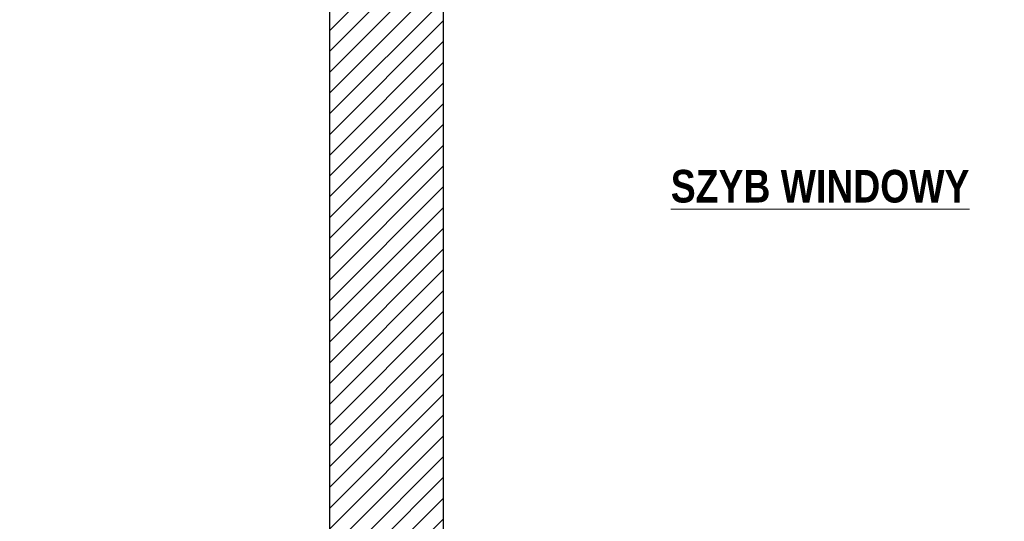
# Model space of a CAD drawing. Header units: millimetres. Extents: x 172139 to 266886, y 98118 to 138225.
# Tile 44 of 123: x 204015 to 207036, y 118631 to 120168. Entities that reach past the tile are written whole.
import ezdxf

# ---------------------------------------------------------------- set-up
doc = ezdxf.new("R2010")
doc.units = ezdxf.units.MM
doc.header["$MEASUREMENT"] = 0
for name, color, linetype, lineweight in [('Konstrukcja - Ogólne_Nr_pióra__1', 7, 'Continuous', 13), ('KR_INW_Nr_pióra__101', 252, 'Continuous', 5), ('KR_INW_Nr_pióra__27', 7, 'Continuous', 25), ('NAPIS_SODON_Nr_pióra__121', 255, 'Continuous', 0)]:
    doc.layers.add(name, color=color, linetype=linetype, lineweight=lineweight)
doc.layers.add('KR_INW', color=7, linetype='Continuous')
doc.layers.add('NAPIS_SODON', color=7, linetype='Continuous')
doc.styles.add('GENERATED_STYLE_2', font='txt')

# ---------------------------------------------------------------- blocks, each defined once
blk = doc.blocks.new('Strop_2', base_point=(188316, 115154.1))
at = {"layer": 'NAPIS_SODON_Nr_pióra__121', "linetype": 'Continuous', "flags": 128}
blk.add_lwpolyline([(188316, 115154.1), (204667.3, 115154.1), (205241.5, 115154.1), (205242.2, 115154.1), (205242.2, 115394.1), (205241.5, 115154.1), (205174.5, 117823.2), (205315.4, 117824.8), (205315.4, 121145.6), (224463.2, 121145.6)], dxfattribs=at)
blk = doc.blocks.new('Ściana_43', base_point=(205315.4, 117824.8))
at = {"layer": 'KR_INW_Nr_pióra__101', "linetype": 'Continuous'}
h = blk.add_hatch(dxfattribs=at)
h.set_pattern_fill('Cegła_licówka', color=256, style=0, pattern_type=2)
h.set_pattern_definition([(45, (0, 0), (-31.819804, 31.819804), [])])
h.paths.add_polyline_path([(205315.4, 117959.8), (205315.4, 121145.6), (204965.4, 121145.6), (204965.4, 117955.8)])
at = {"layer": 'KR_INW_Nr_pióra__27', "linetype": 'Continuous', "flags": 128}
for points in [[(204965.4, 121145.6), (204965.4, 117967.4)], [(205315.4, 118307.1), (205315.4, 121145.6)]]:
    blk.add_lwpolyline(points, dxfattribs=at)

msp = doc.modelspace()

# ---------------------------------------------------------------- block references
at = {"layer": 'KR_INW'}
msp.add_blockref('Ściana_43', (205315.4, 117824.8), dxfattribs=at)
at = {"layer": 'NAPIS_SODON', "color": 255, "linetype": 'Continuous', "lineweight": 0}
msp.add_blockref('Strop_2', (188316, 115154.1), dxfattribs=at)

# ---------------------------------------------------------------- texts
at = {"layer": 'Konstrukcja - Ogólne_Nr_pióra__1', "linetype": 'Continuous', "insert": (206470.7, 119707.7), "char_height": 100, "attachment_point": 2, "style": 'GENERATED_STYLE_2'}
msp.add_mtext('\\A1;{\\fArial Narrow|b1|i0|c238|p34;\\L\\LSZYB WINDOWY}', dxfattribs=at)

doc.saveas('drawing.dxf')
